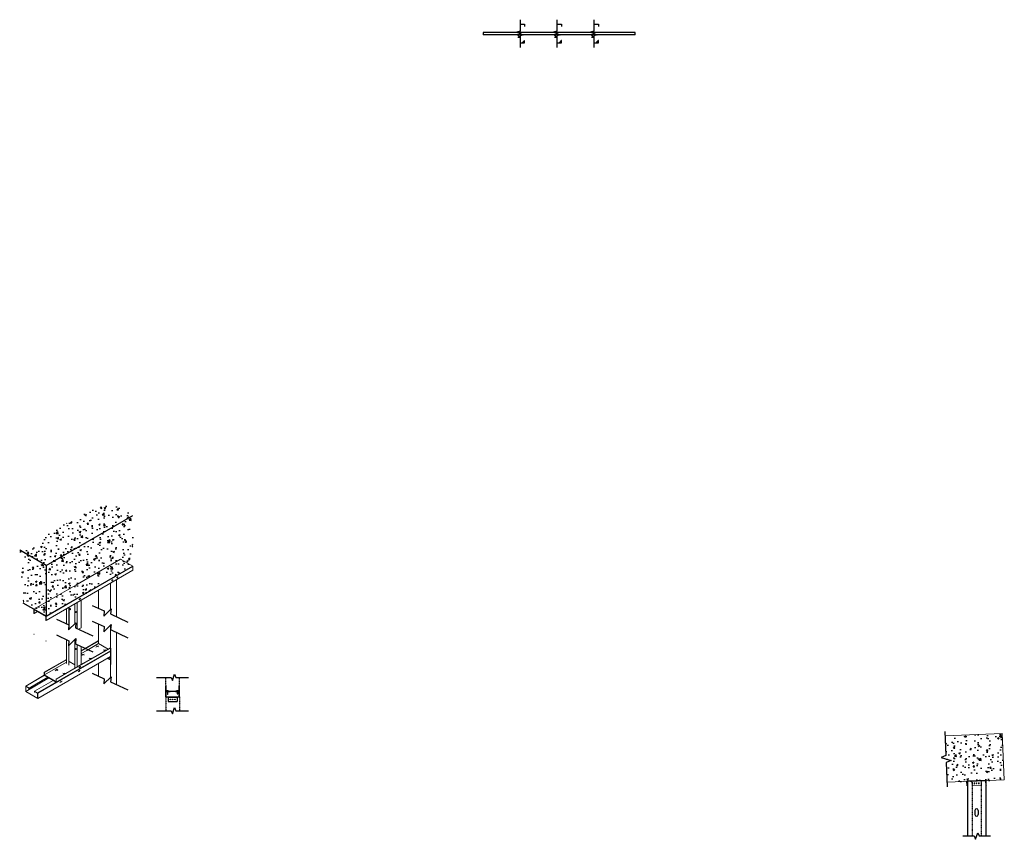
# Model space of a CAD drawing. Header units: inches. Extents: x 25731 to 27887, y -571 to 2033.
# Tile 6 of 6: x 26265 to 26693, y 328 to 684. Entities that reach past the tile are written whole.
import ezdxf

# ---------------------------------------------------------------- set-up
doc = ezdxf.new("R2010")
doc.units = ezdxf.units.IN
doc.header["$LTSCALE"] = 0.25
doc.header["$MEASUREMENT"] = 0
doc.linetypes.add('Hidden 1_8_', pattern=[0.1875, 0.125, -0.0625])
for name, color, linetype, lineweight in [('A-WALL-FULL-INTR', 3, 'Continuous', 13), ('FLOOR', 130, 'Hidden 1_8_', 25), ('S-DETL', 7, 'Continuous', 13), ('S-SECT', 5, 'Continuous', 13), ('SDTL', 6, 'Continuous', 25), ('TSN-Clips', 5, 'Continuous', 9)]:
    doc.layers.add(name, color=color, linetype=linetype, lineweight=lineweight)
doc.layers.add('T-SECT', color=252, linetype='Continuous')
pattern_1 = [(50, (0, 0), (7.1726018, -0.6275213), [0.75, -8.25]), (355, (0, 0), (-1.3875133, 7.5219213), [0.6, -6.6]), (100.451444, (0.598, -0.052), (5.7850885, 6.8943999), [0.637402, -7.0114211]), (46.1842, (0, 2), (10.6724133, -1.6551928), [1.125, -12.375]), (96.635635, (0.889, 1.862), (9.3466195, 9.741186), [0.9561034, -10.5171376]), (351.184164, (0, 2), (9.3466195, 9.741186), [0.9, -9.9]), (21, (1, 1.5), (5.9690705, -4.0261889), [0.75, -8.25]), (326, (1, 1.5), (2.4331533, 7.2515005), [0.6, -6.6]), (71.451445, (1.4974, 1.1645), (8.4022238, 3.2253115), [0.6374019, -7.0114211]), (37.5, (0, 0), (0.12159855, 3.32893854), [0, -6.52, 0, -6.7, 0, -6.625]), (7.5, (0, 0), (2.63069537, 3.9441171), [0, -3.82, 0, -6.37, 0, -2.525]), (327.5, (-2.23, 0), (5.33822436, -0.22554872), [0, -2.5, 0, -7.8, 0, -10.35]), (317.5, (-3.23, 0), (5.8318617, 1.0010498), [0, -3.25, 0, -5.18, 0, -7.35])]
pattern_2 = [(50, (-7.767, -0.3184), (7.1726018, -0.6275213), [0.75, -8.25]), (355, (-7.767, -0.3184), (-1.3875133, 7.5219213), [0.6, -6.6]), (100.451444, (-7.1695, -0.371), (5.7850885, 6.8943999), [0.637402, -7.0114211]), (46.1842, (-7.767, 1.682), (10.6724133, -1.6551928), [1.125, -12.375]), (96.635635, (-6.878, 1.544), (9.3466195, 9.741186), [0.9561034, -10.5171376]), (351.184164, (-7.767, 1.682), (9.3466195, 9.741186), [0.9, -9.9]), (21, (-6.767, 1.1816), (5.9690705, -4.0261889), [0.75, -8.25]), (326, (-6.767, 1.1816), (2.4331533, 7.2515005), [0.6, -6.6]), (71.451445, (-6.27, 0.846), (8.4022238, 3.2253115), [0.6374019, -7.0114211]), (37.5, (-7.7672, -0.3184), (0.12159855, 3.32893854), [0, -6.52, 0, -6.7, 0, -6.625]), (7.5, (-7.7672, -0.3184), (2.63069537, 3.9441171), [0, -3.82, 0, -6.37, 0, -2.525]), (327.5, (-9.9972, -0.3184), (5.33822436, -0.22554872), [0, -2.5, 0, -7.8, 0, -10.35]), (317.5, (-10.9972, -0.3184), (5.8318617, 1.0010498), [0, -3.25, 0, -5.18, 0, -7.35])]
pattern_3 = [(50, (26033.922, 429.631), (7.1726, -0.62752), [0.75, -8.25]), (355, (26033.922, 429.631), (-1.38751, 7.52192), [0.6, -6.6]), (100.4514, (26034.5196, 429.5786), (5.7851, 6.8944), [0.6374, -7.01142]), (46.1842, (26033.922, 431.631), (10.6724, -1.6552), [1.125, -12.375]), (96.6356, (26034.811, 431.493), (9.34663, 9.74118), [0.9561, -10.51713]), (351.184, (26033.922, 431.631), (9.3466, 9.7412), [0.9, -9.9]), (21, (26034.922, 431.131), (5.96907, -4.02619), [0.75, -8.25]), (326, (26034.922, 431.131), (2.43315, 7.2515), [0.6, -6.6]), (71.4514, (26035.419, 430.7954), (8.40223, 3.2253), [0.6374, -7.01142]), (37.5, (26033.922, 429.631), (0.121599, 3.328939), [0, -6.52, 0, -6.7, 0, -6.625]), (7.5, (26033.922, 429.631), (2.630695, 3.944117), [0, -3.82, 0, -6.37, 0, -2.525]), (327.5, (26031.692, 429.631), (5.338224, -0.225549), [0, -2.5, 0, -7.8, 0, -10.35]), (317.5, (26030.692, 429.631), (5.83186, 1.00105), [0, -3.25, 0, -5.18, 0, -7.35])]

msp = doc.modelspace()

# ---------------------------------------------------------------- hatches: boundary and pattern name
at = {"layer": 'SDTL', "extrusion": (0, -1, 0)}
h = msp.add_hatch(color=256, dxfattribs=at)
h.dxf.hatch_style = 1
h.paths.add_polyline_path([(26482.46, -12.11), (26466.46, -12.11), (26466.46, -12.61), (26482.46, -12.61)])
h.paths.add_polyline_path([(26498.46, -12.11), (26484.46, -12.11), (26484.46, -12.61), (26498.46, -12.61)])
h.paths.add_polyline_path([(26484.46, -12.11), (26482.46, -12.11), (26482.46, -12.61), (26484.46, -12.61)])
h.paths.add_polyline_path([(26514.46, -12.11), (26500.46, -12.11), (26500.46, -12.61), (26514.46, -12.61)])
h.paths.add_polyline_path([(26500.46, -12.11), (26498.46, -12.11), (26498.46, -12.61), (26500.46, -12.61)])
h.paths.add_polyline_path([(26532.46, -12.11), (26516.46, -12.11), (26516.46, -12.61), (26532.46, -12.61)])
h.paths.add_polyline_path([(26516.46, -12.11), (26514.46, -12.11), (26514.46, -12.61), (26516.46, -12.61)])
at = {"layer": 'SDTL', "extrusion": (0, 1, 0)}
h = msp.add_hatch(color=256, dxfattribs=at)
h.dxf.hatch_style = 1
h.paths.add_polyline_path([(-26516.46, -12.11), (-26532.46, -12.11), (-26532.46, -12.61), (-26516.46, -12.61)])
h.paths.add_polyline_path([(-26514.46, -12.11), (-26516.46, -12.11), (-26516.46, -12.61), (-26514.46, -12.61)])
h.paths.add_polyline_path([(-26500.46, -12.11), (-26514.46, -12.11), (-26514.46, -12.61), (-26513.46, -12.61), (-26500.46, -12.61)])
h.paths.add_polyline_path([(-26498.46, -12.11), (-26500.46, -12.11), (-26500.46, -12.61), (-26498.46, -12.61)])
h.paths.add_polyline_path([(-26484.46, -12.11), (-26498.46, -12.11), (-26498.46, -12.61), (-26497.46, -12.61), (-26484.46, -12.61)])
h.paths.add_polyline_path([(-26482.46, -12.11), (-26484.46, -12.11), (-26484.46, -12.61), (-26482.46, -12.61)])
h.paths.add_polyline_path([(-26466.46, -12.11), (-26482.46, -12.11), (-26482.46, -12.61), (-26481.46, -12.61), (-26466.46, -12.61)])
at = {"layer": 'SDTL', "extrusion": (0, -1, 0)}
h = msp.add_hatch(color=256, dxfattribs=at)
h.dxf.hatch_style = 1
h.paths.add_polyline_path([(26482.46, -60.11), (26466.46, -60.11), (26466.46, -60.61), (26482.46, -60.61)])
h.paths.add_polyline_path([(26498.46, -60.11), (26484.46, -60.11), (26484.46, -60.61), (26498.46, -60.61)])
h.paths.add_polyline_path([(26484.46, -60.11), (26482.46, -60.11), (26482.46, -60.61), (26484.46, -60.61)])
h.paths.add_polyline_path([(26514.46, -60.11), (26500.46, -60.11), (26500.46, -60.61), (26514.46, -60.61)])
h.paths.add_polyline_path([(26500.46, -60.11), (26498.46, -60.11), (26498.46, -60.61), (26500.46, -60.61)])
h.paths.add_polyline_path([(26532.46, -60.11), (26516.46, -60.11), (26516.46, -60.61), (26532.46, -60.61)])
h.paths.add_polyline_path([(26516.46, -60.11), (26514.46, -60.11), (26514.46, -60.61), (26516.46, -60.61)])
at = {"layer": 'SDTL', "extrusion": (0, 1, 0)}
h = msp.add_hatch(color=256, dxfattribs=at)
h.dxf.hatch_style = 1
h.paths.add_polyline_path([(-26516.46, -60.11), (-26532.46, -60.11), (-26532.46, -60.61), (-26516.46, -60.61)])
h.paths.add_polyline_path([(-26514.46, -60.11), (-26516.46, -60.11), (-26516.46, -60.61), (-26514.46, -60.61)])
h.paths.add_polyline_path([(-26500.46, -60.11), (-26514.46, -60.11), (-26514.46, -60.61), (-26513.46, -60.61), (-26500.46, -60.61)])
h.paths.add_polyline_path([(-26498.46, -60.11), (-26500.46, -60.11), (-26500.46, -60.61), (-26498.46, -60.61)])
h.paths.add_polyline_path([(-26484.46, -60.11), (-26498.46, -60.11), (-26498.46, -60.61), (-26497.46, -60.61), (-26484.46, -60.61)])
h.paths.add_polyline_path([(-26482.46, -60.11), (-26484.46, -60.11), (-26484.46, -60.61), (-26482.46, -60.61)])
h.paths.add_polyline_path([(-26466.46, -60.11), (-26482.46, -60.11), (-26482.46, -60.61), (-26481.46, -60.61), (-26466.46, -60.61)])
at = {"layer": 'SDTL'}
h = msp.add_hatch(dxfattribs=at)
h.set_pattern_fill('AR-CONC', color=256, style=0)
h.set_pattern_definition([(50, (133.047, 15.607), (7.1726018, -0.6275213), [0.75, -8.25]), (355, (133.047, 15.607), (-1.3875133, 7.5219213), [0.6, -6.6]), (100.451444, (133.6447, 15.555), (5.7850885, 6.8944), [0.637402, -7.0114211]), (46.1842, (133.047, 17.607), (10.6724133, -1.6551928), [1.125, -12.375]), (96.635635, (133.936, 17.469), (9.3466195, 9.741186), [0.9561034, -10.5171376]), (351.184164, (133.047, 17.607), (9.3466195, 9.741186), [0.9, -9.9]), (21, (134.047, 17.107), (5.9690705, -4.0261889), [0.75, -8.25]), (326, (134.047, 17.107), (2.4331533, 7.2515005), [0.6, -6.6]), (71.451445, (134.5444, 16.772), (8.4022238, 3.2253115), [0.637402, -7.0114211]), (37.5, (133.047, 15.6073), (0.12159855, 3.32893854), [0, -6.52, 0, -6.7, 0, -6.625]), (7.5, (133.047, 15.6073), (2.63069537, 3.9441171), [0, -3.82, 0, -6.37, 0, -2.525]), (327.5, (130.817, 15.6073), (5.33822436, -0.22554872), [0, -2.5, 0, -7.8, 0, -10.35]), (317.5, (129.817, 15.6073), (5.8318617, 1.0010498), [0, -3.25, 0, -5.18, 0, -7.35])])
h.paths.add_polyline_path([(26314.39, 468.73), (26302.94, 475.35), (26265.32, 453.63), (26276.77, 447.01)])
h = msp.add_hatch(dxfattribs=at)
h.set_pattern_fill('AR-CONC', color=256, style=0)
h.set_pattern_definition(pattern_3)
h.paths.add_polyline_path([(26276.77, 447.01), (26276.77, 425.01), (26298.11, 437.34), (26299.2, 437.93), (26300.72, 438.81), (26303.47, 440.39), (26314.39, 446.7), (26314.39, 468.73)])
h = msp.add_hatch(dxfattribs=at)
h.set_pattern_fill('AR-CONC', color=256, style=0)
h.set_pattern_definition(pattern_3)
h.paths.add_polyline_path([(26265.32, 453.63), (26266.84, 430.75), (26268.28, 429.91), (26269.05, 429.47), (26269.48, 429.22), (26269.84, 429.02), (26276.77, 425.01), (26276.77, 447.01)])
h = msp.add_hatch(dxfattribs=at)
h.set_pattern_fill('AR-CONC', color=256)
h.set_pattern_definition(pattern_1)
h.paths.add_polyline_path([(26666.97, 373.06), (26667.8, 353.07), (26692.55, 354.1), (26691.72, 374.09)])
h = msp.add_hatch(dxfattribs=at)
h.set_pattern_fill('AR-CONC', color=256)
h.set_pattern_definition(pattern_2)
h.paths.add_polyline_path([(26676.41, 353.44), (26676.49, 351.44), (26676.62, 351.44), (26676.54, 353.32), (26684.66, 353.66), (26684.74, 351.78), (26684.87, 351.79), (26684.78, 353.78)])
h = msp.add_hatch(dxfattribs=at)
h.set_pattern_fill('AR-CONC', color=256)
h.set_pattern_definition(pattern_2)
h.paths.add_polyline_path([(26676.41, 353.44), (26676.49, 351.44), (26676.62, 351.44), (26676.54, 353.32), (26684.66, 353.66), (26684.74, 351.78), (26684.87, 351.79), (26684.78, 353.78)])
h = msp.add_hatch(color=256, dxfattribs=at)
h.dxf.hatch_style = 1
h.paths.add_polyline_path([(26676.41, 353.44), (26676.49, 351.44), (26676.62, 351.44), (26676.54, 353.32), (26684.66, 353.66), (26684.74, 351.78), (26684.87, 351.79), (26684.78, 353.78)])
h = msp.add_hatch(dxfattribs=at)
h.set_pattern_fill('AR-CONC', color=256)
h.set_pattern_definition(pattern_1)
h.paths.add_polyline_path([(26692.56, 353.98), (26692.43, 353.97), (26692.51, 352.1), (26692.63, 352.11)])
h.paths.add_polyline_path([(26692.55, 354.1), (26679.31, 353.55), (26679.4, 351.55), (26679.52, 351.56), (26679.44, 353.43), (26692.43, 353.97), (26692.56, 353.98)])

# ---------------------------------------------------------------- linework, layer by layer
for p, q in [((26299.54, 414.22), (26299.44, 414.28)), ((26304.71, 411.23), (26304.61, 411.29)), ((26304.71, 411.23), (26304.69, 404.15))]:
    msp.add_line(p, q)
at = {"layer": 'A-WALL-FULL-INTR'}
for p, q in [((26666.97, 373.06), (26691.72, 374.09)), ((26691.72, 374.09), (26692.55, 354.1)), ((26667.8, 353.07), (26692.55, 354.1)), ((26678.6, 353.4), (26678.68, 351.53)), ((26678.68, 351.53), (26682.68, 351.7)), ((26679.54, 352.57), (26679.55, 352.32)), ((26679.79, 352.57), (26679.8, 352.32)), ((26680.51, 352.61), (26680.52, 352.36)), ((26680.76, 352.62), (26680.77, 352.37)), ((26681.48, 352.65), (26681.49, 352.4)), ((26681.73, 352.66), (26681.74, 352.41)), ((26682.6, 353.57), (26682.68, 351.7))]:
    msp.add_line(p, q, dxfattribs=at)
for centre, start, end in [((26679.67, 352.57), 1.592, 181.592), ((26679.67, 352.32), 181.592, 1.592), ((26680.64, 352.61), 1.592, 181.592), ((26680.64, 352.36), 181.592, 1.592), ((26681.61, 352.65), 1.592, 181.592), ((26681.62, 352.4), 181.592, 1.592)]:
    msp.add_arc(centre, 0.125, start, end, dxfattribs=at)
at = {"layer": 'FLOOR', "linetype": 'Hidden 1_8_'}
for p, q in [((26482.45, 681.89, -72), (26484.45, 681.89, -72)), ((26484.45, 681.89, -72), (26484.45, 680.89, -72)), ((26484.45, 681.89, -2), (26484.45, 681.89, -72)), ((26484.45, 680.89, -2), (26484.45, 680.89, -72)), ((26498.45, 681.89, -72), (26500.45, 681.89, -72)), ((26500.45, 681.89, -2), (26500.45, 681.89, -72)), ((26500.45, 681.89, -72), (26500.45, 680.89, -72)), ((26500.45, 680.89, -2), (26500.45, 680.89, -72)), ((26514.45, 681.89, -72), (26516.45, 681.89, -72)), ((26516.45, 681.89, -2), (26516.45, 681.89, -72)), ((26516.45, 681.89, -72), (26516.45, 680.89, -72)), ((26516.45, 680.89, -2), (26516.45, 680.89, -72)), ((26484.45, 674.89, -72), (26483.45, 673.89)), ((26484.45, 673.89, -72), (26484.45, 674.89, -72)), ((26500.45, 674.89, -72), (26499.45, 673.89)), ((26500.45, 673.89, -72), (26500.45, 674.89, -72)), ((26516.45, 674.89, -72), (26515.45, 673.89)), ((26516.45, 673.89, -72), (26516.45, 674.89, -72)), ((26328.76, 392.48), (26328.76, 398.48)), ((26334.63, 392.48), (26334.63, 398.48)), ((26328.76, 389.98), (26328.76, 383.98)), ((26334.63, 389.98), (26334.63, 383.98)), ((26678.66, 353.53), (26678.66, 353.53)), ((26678.66, 353.41), (26678.66, 329.66)), ((26682.66, 353.57), (26682.66, 329.66))]:
    msp.add_line(p, q, dxfattribs=at)
at = {"layer": 'S-DETL'}
for p, q in [((26289.69, 438.57), (26309.09, 449.77)), ((26314.39, 446.7), (26309.09, 449.77)), ((26276.77, 424.98), (26314.39, 446.7)), ((26276.77, 423.23), (26314.39, 444.96)), ((26314.39, 446.7), (26314.39, 444.96)), ((26305.11, 440.43), (26305.82, 440.85)), ((26305.46, 441.01), (26305.46, 440.22)), ((26307.27, 424.86), (26307.27, 440.84)), ((26307.37, 441.74), (26308.09, 442.15)), ((26307.73, 442.32), (26307.73, 441.53)), ((26271.49, 428.06), (26289.69, 438.57)), ((26299.54, 429.19), (26299.54, 436.38)), ((26304.67, 427.99), (26304.67, 439.34)), ((26290.92, 432.19), (26291.88, 432.74)), ((26291.35, 432.93), (26291.35, 432.19)), ((26291.99, 420.04), (26291.99, 432.02)), ((26271.49, 428.06), (26271.49, 426.25)), ((26271.49, 428.06), (26276.81, 424.99)), ((26271.6, 426.18), (26271.6, 427.87)), ((26271.6, 427.87), (26276.67, 424.94)), ((26285.56, 424.92), (26285.56, 428.31)), ((26286.6, 421.34), (26286.6, 428.91)), ((26286.79, 429.02), (26286.79, 419.35)), ((26289.25, 421.81), (26289.25, 430.44)), ((26290.33, 431.06), (26290.33, 419.6)), ((26299.54, 428.46), (26299.54, 429.19)), ((26271.49, 426.25), (26271.6, 426.18)), ((26271.64, 426.21), (26273.05, 427.03)), ((26276.67, 424.94), (26276.67, 423.25)), ((26276.67, 423.25), (26276.78, 423.19)), ((26276.77, 423.23), (26276.77, 425.01)), ((26285.56, 424.92), (26285.56, 421.83)), ((26291.99, 420.04), (26290.83, 419.37)), ((26299.54, 413.16), (26299.54, 421.64)), ((26304.67, 411.26), (26304.67, 421.17)), ((26285.56, 408.89), (26285.56, 414.91)), ((26289.25, 402.42), (26289.25, 414.9)), ((26307.27, 412.76), (26307.27, 418.04)), ((26286.6, 403.86), (26286.6, 412.24)), ((26290.33, 412.68), (26290.33, 403.05)), ((26291.99, 409.98), (26299.44, 414.28)), ((26291.99, 409.86), (26299.54, 414.22)), ((26291.99, 404), (26291.99, 411.91)), ((26293, 404.59), (26304.61, 411.29)), ((26293, 404.48), (26304.71, 411.23)), ((26294.39, 410.18), (26299.54, 413.16)), ((26298.34, 411.57), (26299.5, 412.24)), ((26298.6, 412.21), (26299.5, 411.69)), ((26303.69, 410.76), (26299.54, 413.16)), ((26302.48, 410.06), (26301.73, 410.5)), ((26301.96, 410.01), (26302.73, 410.45)), ((26307.27, 412.76), (26307.28, 395.38)), ((26273.09, 391.76), (26304.69, 410)), ((26273.19, 391.69), (26304.69, 409.88)), ((26273.19, 389.31), (26304.69, 407.5)), ((26275.92, 400.7), (26285.56, 406.26)), ((26276.02, 400.64), (26285.56, 406.14)), ((26281.2, 396.44), (26301.81, 408.34)), ((26285.56, 408.89), (26285.56, 404.46)), ((26291.99, 408.8), (26294.39, 410.18)), ((26292.07, 407.95), (26293.23, 408.62)), ((26292.33, 408.59), (26293.23, 408.07)), ((26296.21, 406.44), (26295.46, 406.88)), ((26295.69, 406.39), (26296.46, 406.83)), ((26285.56, 405.08), (26276.02, 399.58)), ((26280.71, 401.39), (26281.88, 402.06)), ((26280.98, 402.03), (26281.88, 401.51)), ((26281.1, 397.72), (26293, 404.59)), ((26281.2, 397.66), (26293, 404.48)), ((26289.25, 403.97), (26286.79, 405.39)), ((26290.92, 402.63), (26291.88, 403.19)), ((26291.34, 402.25), (26293, 403.21)), ((26291.35, 403.38), (26291.35, 402.64)), ((26299.54, 398.99), (26299.54, 404.53)), ((26304.69, 404.15), (26304.69, 398.53)), ((26267.91, 394.75), (26275.92, 399.48)), ((26277.99, 398.29), (26268.01, 392.39)), ((26268.03, 394.68), (26276.04, 399.41)), ((26269.42, 393.88), (26277.52, 398.56)), ((26269.42, 393.44), (26277.9, 398.34)), ((26275.92, 400.7), (26275.92, 399.48)), ((26276.02, 400.64), (26275.92, 400.7)), ((26275.92, 399.48), (26281.2, 396.44)), ((26276.02, 399.58), (26276.02, 400.64)), ((26281.1, 396.65), (26276.03, 399.58)), ((26281.1, 397.72), (26281.1, 396.65)), ((26281.2, 397.66), (26281.1, 397.72)), ((26281.2, 396.44), (26281.2, 397.66)), ((26284.86, 399.89), (26284.11, 400.32)), ((26284.34, 399.83), (26285.11, 400.28)), ((26290.66, 400.87), (26291.62, 401.42)), ((26291.09, 401.61), (26291.09, 400.87)), ((26267.91, 392.36), (26267.91, 394.75)), ((26268.01, 392.39), (26268.01, 394.64)), ((26268.01, 394.64), (26269.31, 393.88)), ((26268.03, 394.68), (26268.03, 394.68)), ((26268.03, 394.68), (26269.42, 393.88)), ((26269.31, 393.88), (26269.31, 393.49)), ((26269.31, 393.49), (26269.41, 393.44)), ((26269.42, 393.88), (26269.42, 393.44)), ((26279.87, 397.2), (26271.77, 392.52)), ((26282.72, 396.28), (26283.68, 396.84)), ((26283.16, 397.03), (26283.16, 396.29)), ((26273.19, 389.31), (26267.91, 392.36)), ((26268.01, 392.39), (26273.09, 389.46)), ((26271.77, 392.52), (26271.77, 392.08)), ((26271.77, 392.52), (26273.09, 391.76)), ((26271.77, 392.08), (26271.85, 392.04)), ((26271.85, 392.04), (26271.85, 392.37)), ((26271.85, 392.37), (26273.09, 391.66)), ((26271.85, 392.04), (26272.13, 392.2)), ((26273.09, 389.46), (26273.09, 391.66)), ((26273.19, 391.69), (26273.19, 389.31))]:
    msp.add_line(p, q, dxfattribs=at)
for centre in [(26287.2, 428.08), (26289.66, 426.83), (26289.66, 410.8)]:
    msp.add_ellipse(centre, major_axis=(0, -0.236), ratio=0.571966, start_param=3.141593, end_param=9.424778, dxfattribs=at)
at = {"layer": 'S-SECT', "ltscale": 5}
for p, q in [((26329.24, 392.65), (26329.16, 392.65)), ((26329.16, 392.65), (26329.16, 392.59)), ((26329.16, 392.59), (26329.41, 392.59)), ((26329.8, 392.8), (26329.24, 392.8)), ((26329.24, 392.8), (26329.24, 392.65)), ((26329.33, 391.92), (26329.73, 391.85)), ((26329.33, 391.62), (26329.73, 391.55)), ((26329.34, 392.21), (26329.72, 392.15)), ((26329.41, 391.68), (26329.41, 392.59)), ((26329.41, 391.45), (26329.41, 391.68)), ((26329.48, 391.03), (26329.41, 391.45)), ((26329.55, 391.03), (26329.48, 391.03)), ((26329.62, 391.45), (26329.55, 391.03)), ((26329.62, 391.68), (26329.62, 392.59)), ((26329.62, 392.59), (26329.89, 392.59)), ((26329.62, 391.45), (26329.62, 391.68)), ((26329.8, 392.65), (26329.8, 392.8)), ((26329.89, 392.65), (26329.8, 392.65)), ((26329.89, 392.59), (26329.89, 392.65)), ((26333.55, 392.65), (26333.47, 392.65)), ((26333.47, 392.65), (26333.47, 392.59)), ((26333.47, 392.59), (26333.72, 392.59)), ((26334.11, 392.8), (26333.55, 392.8)), ((26333.55, 392.8), (26333.55, 392.65)), ((26333.64, 391.92), (26334.04, 391.85)), ((26333.64, 391.62), (26334.04, 391.55)), ((26333.65, 392.21), (26334.03, 392.15)), ((26333.72, 391.68), (26333.72, 392.59)), ((26333.72, 391.45), (26333.72, 391.68)), ((26333.79, 391.03), (26333.72, 391.45)), ((26333.86, 391.03), (26333.79, 391.03)), ((26333.93, 391.45), (26333.86, 391.03)), ((26333.93, 391.68), (26333.93, 392.59)), ((26333.93, 392.59), (26334.19, 392.59)), ((26333.93, 391.45), (26333.93, 391.68)), ((26334.11, 392.65), (26334.11, 392.8)), ((26334.19, 392.65), (26334.11, 392.65)), ((26334.19, 392.59), (26334.19, 392.65))]:
    msp.add_line(p, q, dxfattribs=at)
at = {"layer": 'S-SECT'}
for p, q in [((26329.16, 392.64), (26329.21, 392.59)), ((26329.21, 392.65), (26329.27, 392.59)), ((26329.24, 392.76), (26329.41, 392.59)), ((26329.24, 392.7), (26329.34, 392.59)), ((26329.27, 392.8), (26329.62, 392.45)), ((26329.34, 392.8), (26329.62, 392.51)), ((26329.4, 392.8), (26329.62, 392.58)), ((26329.41, 392.58), (26329.62, 392.38)), ((26329.41, 392.52), (26329.62, 392.31)), ((26329.41, 392.45), (26329.62, 392.25)), ((26329.41, 392.38), (26329.62, 392.18)), ((26329.41, 392.32), (26329.62, 392.11)), ((26329.41, 392.25), (26329.62, 392.05)), ((26329.41, 392.18), (26329.62, 391.98)), ((26329.41, 392.12), (26329.62, 391.92)), ((26329.41, 392.05), (26329.62, 391.85)), ((26329.41, 391.98), (26329.62, 391.78)), ((26329.41, 391.92), (26329.62, 391.72)), ((26329.41, 391.85), (26329.62, 391.65)), ((26329.41, 391.78), (26329.62, 391.58)), ((26329.62, 391.52), (26329.41, 391.72)), ((26329.41, 391.64), (26329.62, 391.44)), ((26329.41, 391.57), (26329.61, 391.38)), ((26329.41, 391.51), (26329.6, 391.32)), ((26329.42, 391.44), (26329.59, 391.27)), ((26329.43, 391.36), (26329.58, 391.21)), ((26329.44, 391.28), (26329.57, 391.15)), ((26329.45, 391.2), (26329.56, 391.09)), ((26329.47, 392.8), (26329.67, 392.59)), ((26329.47, 391.12), (26329.55, 391.04)), ((26329.48, 391.04), (26329.49, 391.03)), ((26329.54, 392.8), (26329.74, 392.59)), ((26329.6, 392.8), (26329.81, 392.59)), ((26329.67, 392.8), (26329.8, 392.66)), ((26329.74, 392.8), (26329.8, 392.73)), ((26329.81, 392.65), (26329.87, 392.59)), ((26329.88, 392.65), (26329.89, 392.65)), ((26333.47, 392.64), (26333.51, 392.59)), ((26333.52, 392.65), (26333.58, 392.59)), ((26333.55, 392.76), (26333.71, 392.59)), ((26333.55, 392.7), (26333.65, 392.59)), ((26333.58, 392.8), (26333.93, 392.45)), ((26333.65, 392.8), (26333.93, 392.51)), ((26333.71, 392.8), (26333.93, 392.58)), ((26333.72, 392.58), (26333.93, 392.38)), ((26333.72, 392.52), (26333.93, 392.31)), ((26333.72, 392.45), (26333.93, 392.25)), ((26333.72, 392.38), (26333.93, 392.18)), ((26333.72, 392.32), (26333.93, 392.11)), ((26333.72, 392.25), (26333.93, 392.05)), ((26333.72, 392.18), (26333.93, 391.98)), ((26333.72, 392.12), (26333.93, 391.92)), ((26333.72, 392.05), (26333.93, 391.85)), ((26333.72, 391.98), (26333.93, 391.78)), ((26333.72, 391.92), (26333.93, 391.72)), ((26333.72, 391.85), (26333.93, 391.65)), ((26333.72, 391.78), (26333.93, 391.58)), ((26333.93, 391.52), (26333.72, 391.72)), ((26333.72, 391.64), (26333.92, 391.44)), ((26333.72, 391.57), (26333.92, 391.38)), ((26333.72, 391.51), (26333.91, 391.32)), ((26333.73, 391.44), (26333.9, 391.27)), ((26333.74, 391.36), (26333.89, 391.21)), ((26333.75, 391.28), (26333.88, 391.15)), ((26333.76, 391.2), (26333.87, 391.09)), ((26333.77, 391.12), (26333.86, 391.04)), ((26333.78, 392.8), (26333.98, 392.59)), ((26333.79, 391.04), (26333.8, 391.03)), ((26333.85, 392.8), (26334.05, 392.59)), ((26333.91, 392.8), (26334.11, 392.59)), ((26333.98, 392.8), (26334.11, 392.66)), ((26334.05, 392.8), (26334.11, 392.73)), ((26334.12, 392.65), (26334.18, 392.59)), ((26334.19, 392.65), (26334.19, 392.65))]:
    msp.add_line(p, q, dxfattribs=at)
at = {"layer": 'SDTL'}
for p, q in [((26482.45, 681.89), (26482.45, 681.89, -72)), ((26482.45, 681.89), (26484.45, 681.89)), ((26484.45, 681.89), (26484.45, 680.89)), ((26484.45, 681.89), (26484.45, 681.89, -2)), ((26484.45, 680.89, -2), (26484.45, 680.89)), ((26498.45, 681.89), (26498.45, 681.89, -72)), ((26498.45, 681.89), (26500.45, 681.89)), ((26500.45, 681.89), (26500.45, 680.89)), ((26500.45, 681.89), (26500.45, 681.89, -2)), ((26500.45, 680.89, -2), (26500.45, 680.89)), ((26514.45, 681.89), (26514.45, 681.89, -72)), ((26514.45, 681.89), (26516.45, 681.89)), ((26516.45, 681.89), (26516.45, 680.89)), ((26516.45, 681.89), (26516.45, 681.89, -2)), ((26516.45, 680.89, -2), (26516.45, 680.89)), ((26532.45, 678.39, -12.61), (26466.45, 678.39, -12.61)), ((26532.45, 678.39, -12.11), (26466.45, 678.39, -12.11)), ((26466.45, 678.39, -12.11), (26466.45, 677.39, -12.11)), ((26466.45, 678.39, -12.61), (26466.45, 678.39, -12.11)), ((26532.45, 678.39, -60.61), (26466.45, 678.39, -60.61)), ((26532.45, 678.39, -60.11), (26466.45, 678.39, -60.11)), ((26466.45, 678.39, -60.11), (26466.45, 677.39, -60.11)), ((26466.45, 678.39, -60.61), (26466.45, 678.39, -60.11)), ((26532.45, 677.39, -12.11), (26466.45, 677.39, -12.11)), ((26532.45, 677.39, -12.61), (26466.45, 677.39, -12.61)), ((26466.45, 677.39, -12.11), (26466.45, 677.39, -12.61)), ((26532.45, 677.39, -60.11), (26466.45, 677.39, -60.11)), ((26532.45, 677.39, -60.61), (26466.45, 677.39, -60.61)), ((26466.45, 677.39, -60.11), (26466.45, 677.39, -60.61)), ((26482.45, 676.14, -13.61), (26481.45, 677.39, -12.61)), ((26482.45, 676.14, -61.61), (26481.45, 677.39, -60.61)), ((26482.45, 676.14, -12.61), (26481.45, 676.14, -12.61)), ((26482.45, 676.14, -60.61), (26481.45, 676.14, -60.61)), ((26482.45, 678.64, -12.88), (26482.45, 678.64, -11.12)), ((26482.45, 678.64, -36.88), (26482.45, 678.64, -35.12)), ((26482.45, 678.64, -60.88), (26482.45, 678.64, -59.12)), ((26482.45, 677.89, -10.38), (26482.45, 677.89, -10.38)), ((26482.45, 677.89, -13.62), (26482.45, 677.89, -13.62)), ((26482.45, 677.39, -12.61), (26482.45, 676.14, -12.61)), ((26482.45, 677.39, -60.61), (26482.45, 676.14, -60.61)), ((26482.45, 677.14, -11.12), (26482.45, 677.14, -12.88)), ((26482.45, 677.14, -35.12), (26482.45, 677.14, -36.88)), ((26482.45, 677.14, -59.12), (26482.45, 677.14, -60.88)), ((26482.45, 676.14, -12.61), (26482.45, 676.14, -13.61)), ((26482.45, 676.14, -60.61), (26482.45, 676.14, -61.61)), ((26498.45, 676.14, -13.61), (26497.45, 677.39, -12.61)), ((26498.45, 676.14, -61.61), (26497.45, 677.39, -60.61)), ((26498.45, 676.14, -12.61), (26497.45, 676.14, -12.61)), ((26498.45, 676.14, -60.61), (26497.45, 676.14, -60.61)), ((26498.45, 678.64, -12.88), (26498.45, 678.64, -11.12)), ((26498.45, 678.64, -36.88), (26498.45, 678.64, -35.12)), ((26498.45, 678.64, -60.88), (26498.45, 678.64, -59.12)), ((26498.45, 677.89, -10.38), (26498.45, 677.89, -10.38)), ((26498.45, 677.89, -13.62), (26498.45, 677.89, -13.62)), ((26498.45, 677.39, -12.61), (26498.45, 676.14, -12.61)), ((26498.45, 677.39, -60.61), (26498.45, 676.14, -60.61)), ((26498.45, 677.14, -11.12), (26498.45, 677.14, -12.88)), ((26498.45, 677.14, -35.12), (26498.45, 677.14, -36.88)), ((26498.45, 677.14, -59.12), (26498.45, 677.14, -60.88)), ((26498.45, 676.14, -12.61), (26498.45, 676.14, -13.61)), ((26498.45, 676.14, -60.61), (26498.45, 676.14, -61.61)), ((26514.45, 676.14, -13.61), (26513.45, 677.39, -12.61)), ((26514.45, 676.14, -61.61), (26513.45, 677.39, -60.61)), ((26514.45, 676.14, -12.61), (26513.45, 676.14, -12.61)), ((26514.45, 676.14, -60.61), (26513.45, 676.14, -60.61)), ((26514.45, 678.64, -12.88), (26514.45, 678.64, -11.12)), ((26514.45, 678.64, -36.88), (26514.45, 678.64, -35.12)), ((26514.45, 678.64, -60.88), (26514.45, 678.64, -59.12)), ((26514.45, 677.89, -10.38), (26514.45, 677.89, -10.38)), ((26514.45, 677.89, -13.62), (26514.45, 677.89, -13.62)), ((26514.45, 677.39, -12.61), (26514.45, 676.14, -12.61)), ((26514.45, 677.39, -60.61), (26514.45, 676.14, -60.61)), ((26514.45, 677.14, -11.12), (26514.45, 677.14, -12.88)), ((26514.45, 677.14, -35.12), (26514.45, 677.14, -36.88)), ((26514.45, 677.14, -59.12), (26514.45, 677.14, -60.88)), ((26514.45, 676.14, -12.61), (26514.45, 676.14, -13.61)), ((26514.45, 676.14, -60.61), (26514.45, 676.14, -61.61)), ((26532.45, 677.39, -12.11), (26532.45, 678.39, -12.11)), ((26532.45, 678.39, -12.11), (26532.45, 678.39, -12.61)), ((26532.45, 677.39, -60.11), (26532.45, 678.39, -60.11)), ((26532.45, 678.39, -60.11), (26532.45, 678.39, -60.61)), ((26532.45, 677.39, -12.61), (26532.45, 677.39, -12.11)), ((26532.45, 677.39, -60.61), (26532.45, 677.39, -60.11)), ((26482.45, 673.89), (26482.45, 673.89, -72)), ((26482.45, 673.89), (26484.45, 673.89)), ((26482.45, 673.89, -72), (26484.45, 673.89, -72)), ((26483.45, 673.89), (26484.45, 674.89)), ((26484.45, 673.89), (26484.45, 674.89)), ((26484.45, 673.89), (26484.45, 673.89, -72)), ((26498.45, 673.89), (26498.45, 673.89, -72)), ((26498.45, 673.89), (26500.45, 673.89)), ((26498.45, 673.89, -72), (26500.45, 673.89, -72)), ((26499.45, 673.89), (26500.45, 674.89)), ((26500.45, 673.89), (26500.45, 674.89)), ((26500.45, 673.89), (26500.45, 673.89, -72)), ((26514.45, 673.89), (26514.45, 673.89, -72)), ((26514.45, 673.89), (26516.45, 673.89)), ((26514.45, 673.89, -72), (26516.45, 673.89, -72)), ((26515.45, 673.89), (26516.45, 674.89)), ((26516.45, 673.89), (26516.45, 674.89)), ((26516.45, 673.89), (26516.45, 673.89, -72)), ((26276.77, 447.01), (26314.39, 468.73)), ((26276.77, 447.01), (26265.32, 453.63)), ((26276.77, 447.01), (26276.77, 425.01)), ((26276.77, 425.01), (26314.39, 446.73)), ((26276.77, 425.01), (26266.84, 430.75)), ((26328.76, 392.48), (26328.76, 394.98)), ((26328.76, 394.98), (26328.82, 394.98)), ((26328.82, 392.55), (26328.82, 394.98)), ((26334.57, 392.55), (26334.57, 394.98)), ((26334.57, 394.98), (26334.63, 394.98)), ((26334.63, 392.48), (26334.63, 394.98)), ((26328.76, 389.98), (26328.76, 392.48)), ((26328.76, 392.48), (26330.38, 392.48)), ((26328.76, 392.48), (26334.63, 392.48)), ((26328.76, 389.98), (26334.63, 389.98)), ((26328.82, 392.55), (26334.57, 392.55)), ((26328.82, 390.05), (26328.82, 392.42)), ((26328.82, 392.42), (26330.32, 392.42)), ((26328.82, 390.05), (26334.57, 390.05)), ((26329.69, 389.98), (26329.69, 387.98)), ((26329.69, 389.86), (26333.69, 389.86)), ((26330.32, 392.42), (26330.32, 392.05)), ((26330.32, 392.05), (26330.38, 392.05)), ((26330.38, 392.48), (26330.38, 392.05)), ((26334.63, 392.48), (26333.01, 392.48)), ((26333.01, 392.48), (26333.01, 392.05)), ((26333.01, 392.05), (26333.07, 392.05)), ((26334.57, 392.42), (26333.07, 392.42)), ((26333.07, 392.42), (26333.07, 392.05)), ((26333.69, 389.98), (26333.69, 387.98)), ((26334.57, 390.05), (26334.57, 392.42)), ((26334.63, 389.98), (26334.63, 392.48)), ((26329.69, 387.98), (26333.69, 387.98)), ((26684.78, 353.78), (26676.41, 353.44)), ((26676.49, 351.44), (26676.41, 353.44)), ((26676.49, 351.44), (26676.62, 351.44)), ((26684.66, 353.66), (26676.54, 353.32)), ((26676.62, 351.44), (26676.54, 353.32)), ((26676.66, 353.45), (26676.66, 353.45)), ((26676.66, 353.32), (26676.66, 329.66)), ((26684.66, 353.77), (26684.66, 353.77)), ((26684.74, 351.78), (26684.66, 353.66)), ((26684.66, 353.66), (26684.66, 329.66)), ((26684.74, 351.78), (26684.87, 351.79)), ((26679.85, 340.74), (26679.85, 338.99)), ((26681.35, 340.74), (26681.35, 338.99))]:
    msp.add_line(p, q, dxfattribs=at)
at = {"layer": 'SDTL', "linetype": 'Continuous'}
for points in [[(26482.45, 683.89), (26482.45, 678.93), (26481.02, 678.41), (26483.88, 677.37), (26482.45, 676.85), (26482.45, 671.89)], [(26498.45, 683.89), (26498.45, 678.93), (26497.02, 678.41), (26499.88, 677.37), (26498.45, 676.85), (26498.45, 671.89)], [(26514.45, 683.89), (26514.45, 678.93), (26513.02, 678.41), (26515.88, 677.37), (26514.45, 676.85), (26514.45, 671.89)], [(26296.84, 429.72), (26301.98, 427.33), (26301.78, 425.1), (26304.95, 428.26), (26304.75, 426.03), (26312.29, 422.52)], [(26281.3, 423.81), (26286.7, 421.29), (26286.5, 419.06), (26289.67, 422.23), (26289.48, 420), (26297.01, 416.48)], [(26296.84, 422.9), (26301.98, 420.51), (26301.78, 418.28), (26304.95, 421.44), (26304.75, 419.21), (26312.29, 415.7)], [(26281.3, 416.9), (26286.7, 414.38), (26286.5, 412.15), (26289.67, 415.31), (26289.48, 413.08), (26297.01, 409.57)], [(26296.84, 400.25), (26301.98, 397.85), (26301.78, 395.62), (26304.95, 398.79), (26304.75, 396.56), (26312.29, 393.04)], [(26324.76, 398.48), (26331.07, 398.48), (26331.57, 397.11), (26332.56, 399.85), (26333.06, 398.48), (26338.63, 398.48)], [(26324.76, 383.98), (26331.07, 383.98), (26331.57, 382.61), (26332.56, 385.35), (26333.06, 383.98), (26338.63, 383.98)], [(26666.88, 375.06), (26667.32, 364.62), (26665.21, 363.75), (26669.56, 362.37), (26667.45, 361.5), (26667.88, 351.05)], [(26674.66, 329.66), (26679.62, 329.66), (26680.14, 328.22), (26681.19, 331.09), (26681.71, 329.66), (26686.66, 329.66)]]:
    msp.add_lwpolyline(points, dxfattribs=at)
at = {"layer": 'SDTL', "linetype": 'Continuous', "elevation": -72}
for points in [[(26482.45, 683.89), (26482.45, 678.93), (26481.02, 678.41), (26483.88, 677.37), (26482.45, 676.85), (26482.45, 671.89)], [(26498.45, 683.89), (26498.45, 678.93), (26497.02, 678.41), (26499.88, 677.37), (26498.45, 676.85), (26498.45, 671.89)], [(26514.45, 683.89), (26514.45, 678.93), (26513.02, 678.41), (26515.88, 677.37), (26514.45, 676.85), (26514.45, 671.89)]]:
    msp.add_lwpolyline(points, dxfattribs=at)
at = {"layer": 'SDTL'}
for centre in [(26330.69, 388.92), (26331.69, 388.92), (26332.69, 388.92)]:
    msp.add_circle(centre, 0.109, dxfattribs=at)
at = {"layer": 'SDTL', "extrusion": (-1, 0, 0)}
for centre, start, end in [((-677.89, -11.12, -26482.45), 90, 180), ((-677.89, -12.88, -26482.45), 180, 270), ((-677.89, -36.88, -26482.45), 180, 270), ((-677.89, -35.12, -26482.45), 90, 180), ((-677.89, -60.88, -26482.45), 180, 270), ((-677.89, -59.12, -26482.45), 90, 180), ((-677.89, -11.12, -26482.45), 0, 90), ((-677.89, -35.12, -26482.45), 0, 90), ((-677.89, -59.12, -26482.45), 0, 90), ((-677.89, -12.88, -26498.45), 180, 270), ((-677.89, -11.12, -26498.45), 90, 180), ((-677.89, -36.88, -26498.45), 180, 270), ((-677.89, -35.12, -26498.45), 90, 180), ((-677.89, -60.88, -26498.45), 180, 270), ((-677.89, -59.12, -26498.45), 90, 180), ((-677.89, -11.12, -26498.45), 0, 90), ((-677.89, -35.12, -26498.45), 0, 90), ((-677.89, -59.12, -26498.45), 0, 90), ((-677.89, -12.88, -26514.45), 180, 270), ((-677.89, -11.12, -26514.45), 90, 180), ((-677.89, -36.88, -26514.45), 180, 270), ((-677.89, -35.12, -26514.45), 90, 180), ((-677.89, -60.88, -26514.45), 180, 270), ((-677.89, -59.12, -26514.45), 90, 180), ((-677.89, -11.12, -26514.45), 0, 90), ((-677.89, -35.12, -26514.45), 0, 90), ((-677.89, -59.12, -26514.45), 0, 90)]:
    msp.add_arc(centre, 0.75, start, end, dxfattribs=at)
at = {"layer": 'SDTL', "extrusion": (1, 0, 0)}
for centre in [(677.89, -12.88, 26482.45), (677.89, -36.88, 26482.45), (677.89, -60.88, 26482.45), (677.89, -12.88, 26498.45), (677.89, -36.88, 26498.45), (677.89, -60.88, 26498.45), (677.89, -12.88, 26514.45), (677.89, -36.88, 26514.45), (677.89, -60.88, 26514.45)]:
    msp.add_arc(centre, 0.75, 180, 270, dxfattribs=at)
at = {"layer": 'SDTL'}
for centre, start, end in [((26680.6, 340.74), 0, 180), ((26680.6, 338.99), 180, 0)]:
    msp.add_arc(centre, 0.75, start, end, dxfattribs=at)
at = {"layer": 'T-SECT'}
for p, q in [((26271.5, 417.27), (26271.54, 417.25)), ((26276.77, 414.23), (26276.73, 414.25))]:
    msp.add_line(p, q, dxfattribs=at)
at = {"layer": 'TSN-Clips'}
for p, q in [((26304.7, 407.5), (26303.08, 406.57)), ((26303.08, 406.57), (26303.11, 406.52)), ((26304.64, 407.4), (26303.11, 406.52)), ((26303.48, 406.73), (26304.57, 406.1)), ((26304.57, 406.1), (26304.64, 406.13)), ((26304.64, 406.13), (26304.64, 407.4)), ((26304.7, 406.17), (26304.7, 407.5))]:
    msp.add_line(p, q, dxfattribs=at)
msp.add_ellipse((26304.13, 406.75), major_axis=(0.0431, -0.0746), ratio=0.57735, dxfattribs=at)
msp.add_ellipse((26304.19, 406.79), major_axis=(0.0431, -0.0746), ratio=0.57735, start_param=3.941136, end_param=5.483642, dxfattribs=at)

doc.saveas('drawing.dxf')
